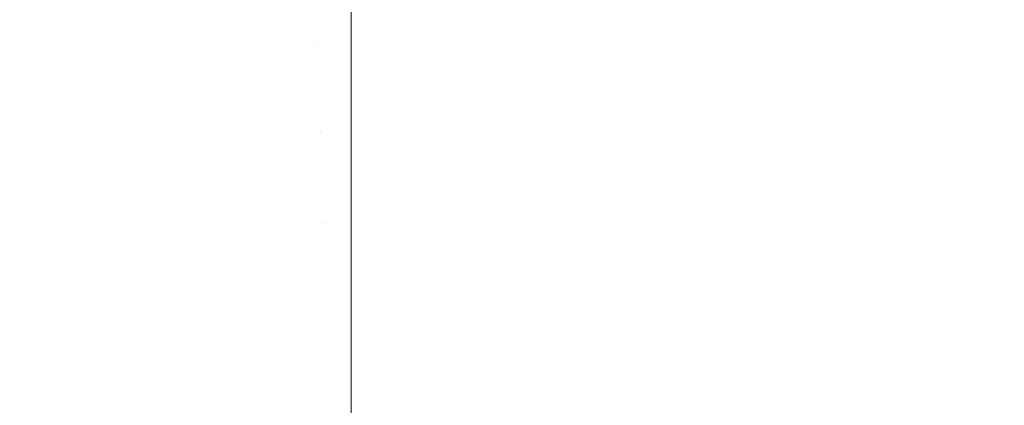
# Model space of a CAD drawing. Header units: centimetres. Extents: x -26.3 to 27.5, y 4.2 to 67.9.
# Tile 69 of 256: x -26.0005 to -25.959, y 5.9182 to 5.9345. Entities that reach past the tile are written whole.
import ezdxf

# ---------------------------------------------------------------- set-up
doc = ezdxf.new("R2010")
doc.units = ezdxf.units.CM
doc.header["$LTSCALE"] = 2.54
doc.layers.add('Lucido design-1', color=7, linetype='Continuous')

# ---------------------------------------------------------------- blocks, each defined once
blk = doc.blocks.new('Gruppo-2-1')
at = {"color": 7, "linetype": 'Continuous', "lineweight": 9}
for points, invisible_edges in [([(-25.986537, 5.934409, -1111.020209), (-25.986537, 5.937558, -1111.021399), (-25.988166, 5.937522, -1111.021399), (-25.987992, 5.93353, -1111.019889)], 14), ([(-25.986537, 5.934409, -1147.120209), (-25.986537, 5.937558, -1147.121399), (-25.988166, 5.937522, -1147.121399), (-25.987992, 5.93353, -1147.119889)], 14), ([(-25.986537, 5.937558, -1111.021399), (-25.986537, 5.934409, -1111.020209), (27.113463, 5.934409, -1111.020209), (27.113463, 5.937558, -1111.021399)], 10), ([(-25.986537, 5.937558, -1147.121399), (-25.986537, 5.934409, -1147.120209), (27.113463, 5.934409, -1147.120209), (27.113463, 5.937558, -1147.121399)], 10), ([(-25.992328, 5.933055, -1111.019889), (-25.99089, 5.933276, -1111.019889), (-25.991412, 5.937238, -1111.021399), (-25.993022, 5.93699, -1111.021399)], 15), ([(-25.992328, 5.933055, -1147.119889), (-25.99089, 5.933276, -1147.119889), (-25.991412, 5.937238, -1147.121399), (-25.993022, 5.93699, -1147.121399)], 15), ([(-25.99089, 5.933276, -1111.019889), (-25.989444, 5.933435, -1111.019889), (-25.989792, 5.937416, -1111.021399), (-25.991412, 5.937238, -1111.021399)], 15), ([(-25.99089, 5.933276, -1147.119889), (-25.989444, 5.933435, -1147.119889), (-25.989792, 5.937416, -1147.121399), (-25.991412, 5.937238, -1147.121399)], 15), ([(-25.99139, 5.937071, -1111.806997), (-25.989778, 5.937247, -1111.806997), (-25.989449, 5.933488, -1111.80842), (-25.990897, 5.933329, -1111.80842)], 15), ([(-25.99139, 5.937071, -1147.906997), (-25.989778, 5.937247, -1147.906997), (-25.989449, 5.933488, -1147.90842), (-25.990897, 5.933329, -1147.90842)], 15), ([(-25.989444, 5.933435, -1111.019889), (-25.987992, 5.93353, -1111.019889), (-25.988166, 5.937522, -1111.021399), (-25.989792, 5.937416, -1111.021399)], 15), ([(-25.989444, 5.933435, -1147.119889), (-25.987992, 5.93353, -1147.119889), (-25.988166, 5.937522, -1147.121399), (-25.989792, 5.937416, -1147.121399)], 15), ([(-25.989778, 5.937247, -1111.806997), (-25.988159, 5.937353, -1111.806997), (-25.987994, 5.933583, -1111.80842), (-25.989449, 5.933488, -1111.80842)], 15), ([(-25.989778, 5.937247, -1147.906997), (-25.988159, 5.937353, -1147.906997), (-25.987994, 5.933583, -1147.90842), (-25.989449, 5.933488, -1147.90842)], 15), ([(-25.987994, 5.933583, -1111.80842), (-25.988159, 5.937353, -1111.806997), (-25.986537, 5.937389, -1111.806997), (-25.986537, 5.934409, -1111.808121)], 11), ([(-25.987994, 5.933583, -1147.90842), (-25.988159, 5.937353, -1147.906997), (-25.986537, 5.937389, -1147.906997), (-25.986537, 5.934409, -1147.908121)], 11), ([(-8.286537, 5.937389, -1111.806997), (-8.286537, 5.934409, -1111.808121), (-25.986537, 5.934409, -1111.808121), (-25.986537, 5.937389, -1111.806997)], 10), ([(-8.286537, 5.937389, -1147.906997), (-8.286537, 5.934409, -1147.908121), (-25.986537, 5.934409, -1147.908121), (-25.986537, 5.937389, -1147.906997)], 10), ([(-25.993756, 5.932771, -1111.019889), (-25.992328, 5.933055, -1111.019889), (-25.993022, 5.93699, -1111.021399), (-25.99462, 5.936673, -1111.021399)], 15), ([(-25.993756, 5.932771, -1147.119889), (-25.992328, 5.933055, -1147.119889), (-25.993022, 5.93699, -1147.121399), (-25.99462, 5.936673, -1147.121399)], 15), ([(-25.994584, 5.936507, -1111.806997), (-25.992993, 5.936824, -1111.806997), (-25.992338, 5.933108, -1111.80842), (-25.993767, 5.932823, -1111.80842)], 15), ([(-25.994584, 5.936507, -1147.906997), (-25.992993, 5.936824, -1147.906997), (-25.992338, 5.933108, -1147.90842), (-25.993767, 5.932823, -1147.90842)], 15), ([(-25.992993, 5.936824, -1111.806997), (-25.99139, 5.937071, -1111.806997), (-25.990897, 5.933329, -1111.80842), (-25.992338, 5.933108, -1111.80842)], 15), ([(-25.992993, 5.936824, -1147.906997), (-25.99139, 5.937071, -1147.906997), (-25.990897, 5.933329, -1147.90842), (-25.992338, 5.933108, -1147.90842)], 15), ([(-25.996566, 5.932018, -1111.019889), (-25.995169, 5.932425, -1111.019889), (-25.996203, 5.936285, -1111.021399), (-25.997767, 5.935829, -1111.021399)], 15), ([(-25.996566, 5.932018, -1147.119889), (-25.995169, 5.932425, -1147.119889), (-25.996203, 5.936285, -1147.121399), (-25.997767, 5.935829, -1147.121399)], 15), ([(-25.995169, 5.932425, -1111.019889), (-25.993756, 5.932771, -1111.019889), (-25.99462, 5.936673, -1111.021399), (-25.996203, 5.936285, -1111.021399)], 15), ([(-25.995169, 5.932425, -1147.119889), (-25.993756, 5.932771, -1147.119889), (-25.99462, 5.936673, -1147.121399), (-25.996203, 5.936285, -1147.121399)], 15), ([(-25.996159, 5.936122, -1111.806997), (-25.994584, 5.936507, -1111.806997), (-25.993767, 5.932823, -1111.80842), (-25.995183, 5.932477, -1111.80842)], 15), ([(-25.996159, 5.936122, -1147.906997), (-25.994584, 5.936507, -1147.906997), (-25.993767, 5.932823, -1147.90842), (-25.995183, 5.932477, -1147.90842)], 15), ([(-25.997717, 5.935668, -1111.806997), (-25.996159, 5.936122, -1111.806997), (-25.995183, 5.932477, -1111.80842), (-25.996582, 5.932069, -1111.80842)], 15), ([(-25.997717, 5.935668, -1147.906997), (-25.996159, 5.936122, -1147.906997), (-25.995183, 5.932477, -1147.90842), (-25.996582, 5.932069, -1147.90842)], 15), ([(-25.997944, 5.93155, -1111.019889), (-25.996566, 5.932018, -1111.019889), (-25.997767, 5.935829, -1111.021399), (-25.99931, 5.935306, -1111.021399)], 15), ([(-25.997944, 5.93155, -1147.119889), (-25.996566, 5.932018, -1147.119889), (-25.997767, 5.935829, -1147.121399), (-25.99931, 5.935306, -1147.121399)], 15), ([(-25.999253, 5.935147, -1111.806997), (-25.997717, 5.935668, -1111.806997), (-25.996582, 5.932069, -1111.80842), (-25.997962, 5.931601, -1111.80842)], 15), ([(-25.999253, 5.935147, -1147.906997), (-25.997717, 5.935668, -1147.906997), (-25.996582, 5.932069, -1147.90842), (-25.997962, 5.931601, -1147.90842)], 15), ([(-25.9993, 5.931023, -1111.019889), (-25.997944, 5.93155, -1111.019889), (-25.99931, 5.935306, -1111.021399), (-26.000829, 5.934715, -1111.021399)], 15), ([(-25.9993, 5.931023, -1147.119889), (-25.997944, 5.93155, -1147.119889), (-25.99931, 5.935306, -1147.121399), (-26.000829, 5.934715, -1147.121399)], 15), ([(-26.000764, 5.934559, -1111.806997), (-25.999253, 5.935147, -1111.806997), (-25.997962, 5.931601, -1111.80842), (-25.99932, 5.931073, -1111.80842)], 15), ([(-26.000764, 5.934559, -1147.906997), (-25.999253, 5.935147, -1147.906997), (-25.997962, 5.931601, -1147.90842), (-25.99932, 5.931073, -1147.90842)], 15), ([(-26.000632, 5.930437, -1111.019889), (-25.9993, 5.931023, -1111.019889), (-26.000829, 5.934715, -1111.021399), (-26.00232, 5.934059, -1111.021399)], 15), ([(-26.000632, 5.930437, -1147.119889), (-25.9993, 5.931023, -1147.119889), (-26.000829, 5.934715, -1147.121399), (-26.00232, 5.934059, -1147.121399)], 15), ([(-26.002249, 5.933905, -1111.806997), (-26.000764, 5.934559, -1111.806997), (-25.99932, 5.931073, -1111.80842), (-26.000654, 5.930486, -1111.80842)], 15), ([(-26.002249, 5.933905, -1147.906997), (-26.000764, 5.934559, -1147.906997), (-25.99932, 5.931073, -1147.90842), (-26.000654, 5.930486, -1147.90842)], 15), ([(-25.986537, 5.934409, -1111.808121), (-25.986537, 5.933615, -1111.80842), (-25.987994, 5.933583, -1111.80842)], 10), ([(-25.986537, 5.934409, -1147.908121), (-25.986537, 5.933615, -1147.90842), (-25.987994, 5.933583, -1147.90842)], 10), ([(-25.987992, 5.93353, -1111.019889), (-25.986537, 5.933562, -1111.019889), (-25.986537, 5.934409, -1111.020209)], 9), ([(-25.987992, 5.93353, -1147.119889), (-25.986537, 5.933562, -1147.119889), (-25.986537, 5.934409, -1147.120209)], 9), ([(27.113463, 5.933562, -1111.019889), (27.113463, 5.934409, -1111.020209), (-25.986537, 5.934409, -1111.020209), (-25.986537, 5.933562, -1111.019889)], 10), ([(-25.986537, 5.933615, -1111.80842), (-25.986537, 5.934409, -1111.808121), (-8.286537, 5.934409, -1111.808121), (-8.286537, 5.933615, -1111.80842)], 10), ([(27.113463, 5.933562, -1147.119889), (27.113463, 5.934409, -1147.120209), (-25.986537, 5.934409, -1147.120209), (-25.986537, 5.933562, -1147.119889)], 10), ([(-25.986537, 5.933615, -1147.90842), (-25.986537, 5.934409, -1147.908121), (-8.286537, 5.934409, -1147.908121), (-8.286537, 5.933615, -1147.90842)], 10), ([(-25.990897, 5.933329, -1111.80842), (-25.989449, 5.933488, -1111.80842), (-25.989115, 5.929679, -1111.809689), (-25.990398, 5.929539, -1111.809689)], 15), ([(-25.990897, 5.933329, -1147.90842), (-25.989449, 5.933488, -1147.90842), (-25.989115, 5.929679, -1147.909689), (-25.990398, 5.929539, -1147.909689)], 15), ([(-25.99036, 5.929248, -1111.018549), (-25.98909, 5.929387, -1111.018549), (-25.989444, 5.933435, -1111.019889), (-25.99089, 5.933276, -1111.019889)], 15), ([(-25.99036, 5.929248, -1147.118549), (-25.98909, 5.929387, -1147.118549), (-25.989444, 5.933435, -1147.119889), (-25.99089, 5.933276, -1147.119889)], 15), ([(-25.989449, 5.933488, -1111.80842), (-25.987994, 5.933583, -1111.80842), (-25.987828, 5.929764, -1111.809689), (-25.989115, 5.929679, -1111.809689)], 15), ([(-25.989449, 5.933488, -1147.90842), (-25.987994, 5.933583, -1147.90842), (-25.987828, 5.929764, -1147.909689), (-25.989115, 5.929679, -1147.909689)], 15), ([(-25.98909, 5.929387, -1111.018549), (-25.987815, 5.929471, -1111.018549), (-25.987992, 5.93353, -1111.019889), (-25.989444, 5.933435, -1111.019889)], 15), ([(-25.98909, 5.929387, -1147.118549), (-25.987815, 5.929471, -1147.118549), (-25.987992, 5.93353, -1147.119889), (-25.989444, 5.933435, -1147.119889)], 15), ([(-25.987828, 5.929764, -1111.809689), (-25.987994, 5.933583, -1111.80842), (-25.986537, 5.933615, -1111.80842), (-25.986537, 5.93028, -1111.809527)], 11), ([(-25.987828, 5.929764, -1147.909689), (-25.987994, 5.933583, -1147.90842), (-25.986537, 5.933615, -1147.90842), (-25.986537, 5.93028, -1147.909527)], 11), ([(-25.986537, 5.930278, -1111.018806), (-25.986537, 5.933562, -1111.019889), (-25.987992, 5.93353, -1111.019889), (-25.987815, 5.929471, -1111.018549)], 14), ([(-25.986537, 5.930278, -1147.118806), (-25.986537, 5.933562, -1147.119889), (-25.987992, 5.93353, -1147.119889), (-25.987815, 5.929471, -1147.118549)], 14), ([(-8.286537, 5.933615, -1111.80842), (-8.286537, 5.93028, -1111.809527), (-25.986537, 5.93028, -1111.809527), (-25.986537, 5.933615, -1111.80842)], 10), ([(-8.286537, 5.933615, -1147.90842), (-8.286537, 5.93028, -1147.909527), (-25.986537, 5.93028, -1147.909527), (-25.986537, 5.933615, -1147.90842)], 10), ([(-25.986537, 5.933562, -1111.019889), (-25.986537, 5.930278, -1111.018806), (27.113463, 5.930278, -1111.018806), (27.113463, 5.933562, -1111.019889)], 10), ([(-25.986537, 5.933562, -1147.119889), (-25.986537, 5.930278, -1147.118806), (27.113463, 5.930278, -1147.118806), (27.113463, 5.933562, -1147.119889)], 10), ([(-25.993767, 5.932823, -1111.80842), (-25.992338, 5.933108, -1111.80842), (-25.991674, 5.929343, -1111.809689), (-25.99294, 5.929091, -1111.809689)], 15), ([(-25.993767, 5.932823, -1147.90842), (-25.992338, 5.933108, -1147.90842), (-25.991674, 5.929343, -1147.909689), (-25.99294, 5.929091, -1147.909689)], 15), ([(-25.992876, 5.928805, -1111.018549), (-25.991623, 5.929054, -1111.018549), (-25.992328, 5.933055, -1111.019889), (-25.993756, 5.932771, -1111.019889)], 15), ([(-25.992876, 5.928805, -1147.118549), (-25.991623, 5.929054, -1147.118549), (-25.992328, 5.933055, -1147.119889), (-25.993756, 5.932771, -1147.119889)], 15), ([(-25.992338, 5.933108, -1111.80842), (-25.990897, 5.933329, -1111.80842), (-25.990398, 5.929539, -1111.809689), (-25.991674, 5.929343, -1111.809689)], 15), ([(-25.992338, 5.933108, -1147.90842), (-25.990897, 5.933329, -1147.90842), (-25.990398, 5.929539, -1147.909689), (-25.991674, 5.929343, -1147.909689)], 15), ([(-25.991623, 5.929054, -1111.018549), (-25.99036, 5.929248, -1111.018549), (-25.99089, 5.933276, -1111.019889), (-25.992328, 5.933055, -1111.019889)], 15), ([(-25.991623, 5.929054, -1147.118549), (-25.99036, 5.929248, -1147.118549), (-25.99089, 5.933276, -1147.119889), (-25.992328, 5.933055, -1147.119889)], 15), ([(-25.995183, 5.932477, -1111.80842), (-25.993767, 5.932823, -1111.80842), (-25.99294, 5.929091, -1111.809689), (-25.994193, 5.928784, -1111.809689)], 15), ([(-25.995183, 5.932477, -1147.90842), (-25.993767, 5.932823, -1147.90842), (-25.99294, 5.929091, -1147.909689), (-25.994193, 5.928784, -1147.909689)], 15), ([(-25.994117, 5.928501, -1111.018549), (-25.992876, 5.928805, -1111.018549), (-25.993756, 5.932771, -1111.019889), (-25.995169, 5.932425, -1111.019889)], 15), ([(-25.994117, 5.928501, -1147.118549), (-25.992876, 5.928805, -1147.118549), (-25.993756, 5.932771, -1147.119889), (-25.995169, 5.932425, -1147.119889)], 15), ([(-25.996582, 5.932069, -1111.80842), (-25.995183, 5.932477, -1111.80842), (-25.994193, 5.928784, -1111.809689), (-25.995432, 5.928423, -1111.809689)], 15), ([(-25.996582, 5.932069, -1147.90842), (-25.995183, 5.932477, -1147.90842), (-25.994193, 5.928784, -1147.909689), (-25.995432, 5.928423, -1147.909689)], 15), ([(-25.995344, 5.928143, -1111.018549), (-25.994117, 5.928501, -1111.018549), (-25.995169, 5.932425, -1111.019889), (-25.996566, 5.932018, -1111.019889)], 15), ([(-25.995344, 5.928143, -1147.118549), (-25.994117, 5.928501, -1147.118549), (-25.995169, 5.932425, -1147.119889), (-25.996566, 5.932018, -1147.119889)], 15), ([(-25.997962, 5.931601, -1111.80842), (-25.996582, 5.932069, -1111.80842), (-25.995432, 5.928423, -1111.809689), (-25.996654, 5.928008, -1111.809689)], 15), ([(-25.997962, 5.931601, -1147.90842), (-25.996582, 5.932069, -1147.90842), (-25.995432, 5.928423, -1147.909689), (-25.996654, 5.928008, -1147.909689)], 15), ([(-25.996554, 5.927733, -1111.018549), (-25.995344, 5.928143, -1111.018549), (-25.996566, 5.932018, -1111.019889), (-25.997944, 5.93155, -1111.019889)], 15), ([(-25.996554, 5.927733, -1147.118549), (-25.995344, 5.928143, -1147.118549), (-25.996566, 5.932018, -1147.119889), (-25.997944, 5.93155, -1147.119889)], 15), ([(-25.99932, 5.931073, -1111.80842), (-25.997962, 5.931601, -1111.80842), (-25.996654, 5.928008, -1111.809689), (-25.997857, 5.92754, -1111.809689)], 15), ([(-25.99932, 5.931073, -1147.90842), (-25.997962, 5.931601, -1147.90842), (-25.996654, 5.928008, -1147.909689), (-25.997857, 5.92754, -1147.909689)], 15), ([(-25.997745, 5.92727, -1111.018549), (-25.996554, 5.927733, -1111.018549), (-25.997944, 5.93155, -1111.019889), (-25.9993, 5.931023, -1111.019889)], 15), ([(-25.997745, 5.92727, -1147.118549), (-25.996554, 5.927733, -1147.118549), (-25.997944, 5.93155, -1147.119889), (-25.9993, 5.931023, -1147.119889)], 15), ([(-26.000654, 5.930486, -1111.80842), (-25.99932, 5.931073, -1111.80842), (-25.997857, 5.92754, -1111.809689), (-25.999038, 5.927021, -1111.809689)], 15), ([(-26.000654, 5.930486, -1147.90842), (-25.99932, 5.931073, -1147.90842), (-25.997857, 5.92754, -1147.909689), (-25.999038, 5.927021, -1147.909689)], 15), ([(-25.998915, 5.926755, -1111.018549), (-25.997745, 5.92727, -1111.018549), (-25.9993, 5.931023, -1111.019889), (-26.000632, 5.930437, -1111.019889)], 15), ([(-25.998915, 5.926755, -1147.118549), (-25.997745, 5.92727, -1147.118549), (-25.9993, 5.931023, -1147.119889), (-26.000632, 5.930437, -1147.119889)], 15), ([(-26.001961, 5.929841, -1111.80842), (-26.000654, 5.930486, -1111.80842), (-25.999038, 5.927021, -1111.809689), (-26.000196, 5.92645, -1111.809689)], 15), ([(-26.001961, 5.929841, -1147.90842), (-26.000654, 5.930486, -1147.90842), (-25.999038, 5.927021, -1147.909689), (-26.000196, 5.92645, -1147.909689)], 15), ([(-26.000061, 5.92619, -1111.018549), (-25.998915, 5.926755, -1111.018549), (-26.000632, 5.930437, -1111.019889), (-26.001937, 5.929794, -1111.019889)], 15), ([(-26.000061, 5.92619, -1147.118549), (-25.998915, 5.926755, -1147.118549), (-26.000632, 5.930437, -1147.119889), (-26.001937, 5.929794, -1147.119889)], 15), ([(-25.986537, 5.93028, -1111.809527), (-25.986537, 5.929792, -1111.809689), (-25.987828, 5.929764, -1111.809689)], 10), ([(-25.986537, 5.93028, -1147.909527), (-25.986537, 5.929792, -1147.909689), (-25.987828, 5.929764, -1147.909689)], 10), ([(-25.987815, 5.929471, -1111.018549), (-25.986537, 5.929499, -1111.018549), (-25.986537, 5.930278, -1111.018806)], 9), ([(-25.987815, 5.929471, -1147.118549), (-25.986537, 5.929499, -1147.118549), (-25.986537, 5.930278, -1147.118806)], 9), ([(-25.986537, 5.929792, -1111.809689), (-25.986537, 5.93028, -1111.809527), (-8.286537, 5.93028, -1111.809527), (-8.286537, 5.929792, -1111.809689)], 10), ([(-25.986537, 5.929792, -1147.909689), (-25.986537, 5.93028, -1147.909527), (-8.286537, 5.93028, -1147.909527), (-8.286537, 5.929792, -1147.909689)], 10), ([(27.113463, 5.929499, -1111.018549), (27.113463, 5.930278, -1111.018806), (-25.986537, 5.930278, -1111.018806), (-25.986537, 5.929499, -1111.018549)], 10), ([(27.113463, 5.929499, -1147.118549), (27.113463, 5.930278, -1147.118806), (-25.986537, 5.930278, -1147.118806), (-25.986537, 5.929499, -1147.118549)], 10), ([(-26.003239, 5.92914, -1111.80842), (-26.001961, 5.929841, -1111.80842), (-26.000196, 5.92645, -1111.809689), (-26.001327, 5.925829, -1111.809689)], 15), ([(-26.003239, 5.92914, -1147.90842), (-26.001961, 5.929841, -1147.90842), (-26.000196, 5.92645, -1147.909689), (-26.001327, 5.925829, -1147.909689)], 15), ([(-26.001181, 5.925575, -1111.018549), (-26.000061, 5.92619, -1111.018549), (-26.001937, 5.929794, -1111.019889), (-26.003212, 5.929094, -1111.019889)], 15), ([(-26.001181, 5.925575, -1147.118549), (-26.000061, 5.92619, -1147.118549), (-26.001937, 5.929794, -1147.119889), (-26.003212, 5.929094, -1147.119889)], 15), ([(-25.990398, 5.929539, -1111.809689), (-25.989115, 5.929679, -1111.809689), (-25.988778, 5.925828, -1111.810802), (-25.989894, 5.925705, -1111.810802)], 15), ([(-25.990398, 5.929539, -1147.909689), (-25.989115, 5.929679, -1147.909689), (-25.988778, 5.925828, -1147.910802), (-25.989894, 5.925705, -1147.910802)], 15), ([(-25.989115, 5.929679, -1111.809689), (-25.987828, 5.929764, -1111.809689), (-25.987659, 5.925901, -1111.810802), (-25.988778, 5.925828, -1111.810802)], 15), ([(-25.989115, 5.929679, -1147.909689), (-25.987828, 5.929764, -1147.909689), (-25.987659, 5.925901, -1147.910802), (-25.988778, 5.925828, -1147.910802)], 15), ([(-25.987659, 5.925901, -1111.810802), (-25.987828, 5.929764, -1111.809689), (-25.986537, 5.929792, -1111.809689), (-25.986537, 5.926093, -1111.810753)], 11), ([(-25.987659, 5.925901, -1147.910802), (-25.987828, 5.929764, -1147.909689), (-25.986537, 5.929792, -1147.909689), (-25.986537, 5.926093, -1147.910753)], 11), ([(-8.286537, 5.929792, -1111.809689), (-8.286537, 5.926093, -1111.810753), (-25.986537, 5.926093, -1111.810753), (-25.986537, 5.929792, -1111.809689)], 10), ([(-8.286537, 5.929792, -1147.909689), (-8.286537, 5.926093, -1147.910753), (-25.986537, 5.926093, -1147.910753), (-25.986537, 5.929792, -1147.909689)], 10), ([(-25.99294, 5.929091, -1111.809689), (-25.991674, 5.929343, -1111.809689), (-25.991002, 5.925535, -1111.810802), (-25.992103, 5.925316, -1111.810802)], 15), ([(-25.99294, 5.929091, -1147.909689), (-25.991674, 5.929343, -1147.909689), (-25.991002, 5.925535, -1147.910802), (-25.992103, 5.925316, -1147.910802)], 15), ([(-25.991674, 5.929343, -1111.809689), (-25.990398, 5.929539, -1111.809689), (-25.989894, 5.925705, -1111.810802), (-25.991002, 5.925535, -1111.810802)], 15), ([(-25.991674, 5.929343, -1147.909689), (-25.990398, 5.929539, -1147.909689), (-25.989894, 5.925705, -1147.910802), (-25.991002, 5.925535, -1147.910802)], 15), ([(-25.990907, 5.924994, -1111.017382), (-25.989822, 5.925161, -1111.017382), (-25.99036, 5.929248, -1111.018549), (-25.991623, 5.929054, -1111.018549)], 15), ([(-25.990907, 5.924994, -1147.117382), (-25.989822, 5.925161, -1147.117382), (-25.99036, 5.929248, -1147.118549), (-25.991623, 5.929054, -1147.118549)], 15), ([(-25.989822, 5.925161, -1111.017382), (-25.988731, 5.92528, -1111.017382), (-25.98909, 5.929387, -1111.018549), (-25.99036, 5.929248, -1111.018549)], 15), ([(-25.989822, 5.925161, -1147.117382), (-25.988731, 5.92528, -1147.117382), (-25.98909, 5.929387, -1147.118549), (-25.99036, 5.929248, -1147.118549)], 15), ([(-25.988731, 5.92528, -1111.017382), (-25.987635, 5.925352, -1111.017382), (-25.987815, 5.929471, -1111.018549), (-25.98909, 5.929387, -1111.018549)], 15), ([(-25.988731, 5.92528, -1147.117382), (-25.987635, 5.925352, -1147.117382), (-25.987815, 5.929471, -1147.118549), (-25.98909, 5.929387, -1147.118549)], 15), ([(-25.986537, 5.92609, -1111.017584), (-25.986537, 5.929499, -1111.018549), (-25.987815, 5.929471, -1111.018549), (-25.987635, 5.925352, -1111.017382)], 14), ([(-25.986537, 5.92609, -1147.117584), (-25.986537, 5.929499, -1147.118549), (-25.987815, 5.929471, -1147.118549), (-25.987635, 5.925352, -1147.117382)], 14), ([(-25.986537, 5.929499, -1111.018549), (-25.986537, 5.92609, -1111.017584), (27.113463, 5.92609, -1111.017584), (27.113463, 5.929499, -1111.018549)], 10), ([(-25.986537, 5.929499, -1147.118549), (-25.986537, 5.92609, -1147.117584), (27.113463, 5.92609, -1147.117584), (27.113463, 5.929499, -1147.118549)], 10), ([(-25.994193, 5.928784, -1111.809689), (-25.99294, 5.929091, -1111.809689), (-25.992103, 5.925316, -1111.810802), (-25.993193, 5.925049, -1111.810802)], 15), ([(-25.994193, 5.928784, -1147.909689), (-25.99294, 5.929091, -1147.909689), (-25.992103, 5.925316, -1147.910802), (-25.993193, 5.925049, -1147.910802)], 15), ([(-25.991984, 5.92478, -1111.017382), (-25.990907, 5.924994, -1111.017382), (-25.991623, 5.929054, -1111.018549), (-25.992876, 5.928805, -1111.018549)], 15), ([(-25.991984, 5.92478, -1147.117382), (-25.990907, 5.924994, -1147.117382), (-25.991623, 5.929054, -1147.118549), (-25.992876, 5.928805, -1147.118549)], 15), ([(-25.996654, 5.928008, -1111.809689), (-25.995432, 5.928423, -1111.809689), (-25.99427, 5.924735, -1111.810802), (-25.995332, 5.924375, -1111.810802)], 15), ([(-25.996654, 5.928008, -1147.909689), (-25.995432, 5.928423, -1147.909689), (-25.99427, 5.924735, -1147.910802), (-25.995332, 5.924375, -1147.910802)], 15), ([(-25.995432, 5.928423, -1111.809689), (-25.994193, 5.928784, -1111.809689), (-25.993193, 5.925049, -1111.810802), (-25.99427, 5.924735, -1111.810802)], 15), ([(-25.995432, 5.928423, -1147.909689), (-25.994193, 5.928784, -1147.909689), (-25.993193, 5.925049, -1147.910802), (-25.99427, 5.924735, -1147.910802)], 15), ([(-25.994104, 5.924212, -1111.017382), (-25.99305, 5.924519, -1111.017382), (-25.994117, 5.928501, -1111.018549), (-25.995344, 5.928143, -1111.018549)], 15), ([(-25.994104, 5.924212, -1147.117382), (-25.99305, 5.924519, -1147.117382), (-25.994117, 5.928501, -1147.118549), (-25.995344, 5.928143, -1147.118549)], 15), ([(-25.99305, 5.924519, -1111.017382), (-25.991984, 5.92478, -1111.017382), (-25.992876, 5.928805, -1111.018549), (-25.994117, 5.928501, -1111.018549)], 15), ([(-25.99305, 5.924519, -1147.117382), (-25.991984, 5.92478, -1147.117382), (-25.992876, 5.928805, -1147.118549), (-25.994117, 5.928501, -1147.118549)], 15), ([(-25.997857, 5.92754, -1111.809689), (-25.996654, 5.928008, -1111.809689), (-25.995332, 5.924375, -1111.810802), (-25.996377, 5.923968, -1111.810802)], 15), ([(-25.997857, 5.92754, -1147.909689), (-25.996654, 5.928008, -1147.909689), (-25.995332, 5.924375, -1147.910802), (-25.996377, 5.923968, -1147.910802)], 15), ([(-25.995144, 5.923859, -1111.017382), (-25.994104, 5.924212, -1111.017382), (-25.995344, 5.928143, -1111.018549), (-25.996554, 5.927733, -1111.018549)], 15), ([(-25.995144, 5.923859, -1147.117382), (-25.994104, 5.924212, -1147.117382), (-25.995344, 5.928143, -1147.118549), (-25.996554, 5.927733, -1147.118549)], 15), ([(-25.996167, 5.923461, -1111.017382), (-25.995144, 5.923859, -1111.017382), (-25.996554, 5.927733, -1111.018549), (-25.997745, 5.92727, -1111.018549)], 15), ([(-25.996167, 5.923461, -1147.117382), (-25.995144, 5.923859, -1147.117382), (-25.996554, 5.927733, -1147.118549), (-25.997745, 5.92727, -1147.118549)], 15), ([(-25.999038, 5.927021, -1111.809689), (-25.997857, 5.92754, -1111.809689), (-25.996377, 5.923968, -1111.810802), (-25.997404, 5.923516, -1111.810802)], 15), ([(-25.999038, 5.927021, -1147.909689), (-25.997857, 5.92754, -1147.909689), (-25.996377, 5.923968, -1147.910802), (-25.997404, 5.923516, -1147.910802)], 15), ([(-25.997172, 5.923018, -1111.017382), (-25.996167, 5.923461, -1111.017382), (-25.997745, 5.92727, -1111.018549), (-25.998915, 5.926755, -1111.018549)], 15), ([(-25.997172, 5.923018, -1147.117382), (-25.996167, 5.923461, -1147.117382), (-25.997745, 5.92727, -1147.118549), (-25.998915, 5.926755, -1147.118549)], 15), ([(-26.000196, 5.92645, -1111.809689), (-25.999038, 5.927021, -1111.809689), (-25.997404, 5.923516, -1111.810802), (-25.998411, 5.92302, -1111.810802)], 15), ([(-26.000196, 5.92645, -1147.909689), (-25.999038, 5.927021, -1147.909689), (-25.997404, 5.923516, -1147.910802), (-25.998411, 5.92302, -1147.910802)], 15), ([(-25.998157, 5.922533, -1111.017382), (-25.997172, 5.923018, -1111.017382), (-25.998915, 5.926755, -1111.018549), (-26.000061, 5.92619, -1111.018549)], 15), ([(-25.998157, 5.922533, -1147.117382), (-25.997172, 5.923018, -1147.117382), (-25.998915, 5.926755, -1147.118549), (-26.000061, 5.92619, -1147.118549)], 15), ([(-26.001327, 5.925829, -1111.809689), (-26.000196, 5.92645, -1111.809689), (-25.998411, 5.92302, -1111.810802), (-25.999394, 5.92248, -1111.810802)], 15), ([(-26.001327, 5.925829, -1147.909689), (-26.000196, 5.92645, -1147.909689), (-25.998411, 5.92302, -1147.910802), (-25.999394, 5.92248, -1147.910802)], 15), ([(-25.999119, 5.922005, -1111.017382), (-25.998157, 5.922533, -1111.017382), (-26.000061, 5.92619, -1111.018549), (-26.001181, 5.925575, -1111.018549)], 15), ([(-25.999119, 5.922005, -1147.117382), (-25.998157, 5.922533, -1147.117382), (-26.000061, 5.92619, -1147.118549), (-26.001181, 5.925575, -1147.118549)], 15), ([(-25.986537, 5.926093, -1111.810753), (-25.986537, 5.925925, -1111.810802), (-25.987659, 5.925901, -1111.810802)], 10), ([(-25.986537, 5.926093, -1147.910753), (-25.986537, 5.925925, -1147.910802), (-25.987659, 5.925901, -1147.910802)], 10), ([(-25.987659, 5.925901, -1111.810802), (-25.986537, 5.925925, -1111.810802), (-25.986537, 5.922022, -1111.811757), (-25.987489, 5.922001, -1111.811757)], 13), ([(-25.987659, 5.925901, -1147.910802), (-25.986537, 5.925925, -1147.910802), (-25.986537, 5.922022, -1147.911757), (-25.987489, 5.922001, -1147.911757)], 13), ([(-25.987635, 5.925352, -1111.017382), (-25.986537, 5.925376, -1111.017382), (-25.986537, 5.92609, -1111.017584)], 9), ([(-25.987635, 5.925352, -1147.117382), (-25.986537, 5.925376, -1147.117382), (-25.986537, 5.92609, -1147.117584)], 9), ([(-25.986537, 5.925925, -1111.810802), (-25.986537, 5.926093, -1111.810753), (-8.286537, 5.926093, -1111.810753), (-8.286537, 5.925925, -1111.810802)], 10), ([(-25.986537, 5.925925, -1147.910802), (-25.986537, 5.926093, -1147.910753), (-8.286537, 5.926093, -1147.910753), (-8.286537, 5.925925, -1147.910802)], 10), ([(27.113463, 5.925376, -1111.017382), (27.113463, 5.92609, -1111.017584), (-25.986537, 5.92609, -1111.017584), (-25.986537, 5.925376, -1111.017382)], 10), ([(27.113463, 5.925376, -1147.117382), (27.113463, 5.92609, -1147.117584), (-25.986537, 5.92609, -1147.117584), (-25.986537, 5.925376, -1147.117382)], 10), ([(-25.986537, 5.922022, -1111.811757), (-25.986537, 5.925925, -1111.810802), (-8.286537, 5.925925, -1111.810802), (-8.286537, 5.922022, -1111.811757)], 10), ([(-25.986537, 5.922022, -1147.911757), (-25.986537, 5.925925, -1147.910802), (-8.286537, 5.925925, -1147.910802), (-8.286537, 5.922022, -1147.911757)], 10), ([(-26.002431, 5.92516, -1111.809689), (-26.001327, 5.925829, -1111.809689), (-25.999394, 5.92248, -1111.810802), (-26.000353, 5.921898, -1111.810802)], 15), ([(-26.002431, 5.92516, -1147.909689), (-26.001327, 5.925829, -1147.909689), (-25.999394, 5.92248, -1147.910802), (-26.000353, 5.921898, -1147.910802)], 15), ([(-26.000058, 5.921435, -1111.017382), (-25.999119, 5.922005, -1111.017382), (-26.001181, 5.925575, -1111.018549), (-26.002273, 5.924912, -1111.018549)], 15), ([(-26.000058, 5.921435, -1147.117382), (-25.999119, 5.922005, -1147.117382), (-26.001181, 5.925575, -1147.118549), (-26.002273, 5.924912, -1147.118549)], 15), ([(-25.992103, 5.925316, -1111.810802), (-25.991002, 5.925535, -1111.810802), (-25.990325, 5.921691, -1111.811757), (-25.991258, 5.921505, -1111.811757)], 15), ([(-25.992103, 5.925316, -1147.910802), (-25.991002, 5.925535, -1147.910802), (-25.990325, 5.921691, -1147.911757), (-25.991258, 5.921505, -1147.911757)], 15), ([(-25.991002, 5.925535, -1111.810802), (-25.989894, 5.925705, -1111.810802), (-25.989384, 5.921835, -1111.811757), (-25.990325, 5.921691, -1111.811757)], 15), ([(-25.991002, 5.925535, -1147.910802), (-25.989894, 5.925705, -1147.910802), (-25.989384, 5.921835, -1147.911757), (-25.990325, 5.921691, -1147.911757)], 15), ([(-25.989894, 5.925705, -1111.810802), (-25.988778, 5.925828, -1111.810802), (-25.988438, 5.921939, -1111.811757), (-25.989384, 5.921835, -1111.811757)], 15), ([(-25.989894, 5.925705, -1147.910802), (-25.988778, 5.925828, -1147.910802), (-25.988438, 5.921939, -1147.911757), (-25.989384, 5.921835, -1147.911757)], 15), ([(-25.988778, 5.925828, -1111.810802), (-25.987659, 5.925901, -1111.810802), (-25.987489, 5.922001, -1111.811757), (-25.988438, 5.921939, -1111.811757)], 15), ([(-25.988778, 5.925828, -1147.910802), (-25.987659, 5.925901, -1147.910802), (-25.987489, 5.922001, -1147.911757), (-25.988438, 5.921939, -1147.911757)], 15), ([(-26.003504, 5.924443, -1111.809689), (-26.002431, 5.92516, -1111.809689), (-26.000353, 5.921898, -1111.810802), (-26.001286, 5.921275, -1111.810802)], 15), ([(-26.003504, 5.924443, -1147.909689), (-26.002431, 5.92516, -1147.909689), (-26.000353, 5.921898, -1147.910802), (-26.001286, 5.921275, -1147.910802)], 15), ([(-25.993193, 5.925049, -1111.810802), (-25.992103, 5.925316, -1111.810802), (-25.991258, 5.921505, -1111.811757), (-25.992182, 5.921279, -1111.811757)], 15), ([(-25.993193, 5.925049, -1147.910802), (-25.992103, 5.925316, -1147.910802), (-25.991258, 5.921505, -1147.911757), (-25.992182, 5.921279, -1147.911757)], 15), ([(-25.990182, 5.920882, -1111.016391), (-25.989277, 5.921021, -1111.016391), (-25.989822, 5.925161, -1111.017382), (-25.990907, 5.924994, -1111.017382)], 15), ([(-25.990182, 5.920882, -1147.116391), (-25.989277, 5.921021, -1147.116391), (-25.989822, 5.925161, -1147.117382), (-25.990907, 5.924994, -1147.117382)], 15), ([(-25.989277, 5.921021, -1111.016391), (-25.988367, 5.921121, -1111.016391), (-25.988731, 5.92528, -1111.017382), (-25.989822, 5.925161, -1111.017382)], 15), ([(-25.989277, 5.921021, -1147.116391), (-25.988367, 5.921121, -1147.116391), (-25.988731, 5.92528, -1147.117382), (-25.989822, 5.925161, -1147.117382)], 15), ([(-25.988367, 5.921121, -1111.016391), (-25.987453, 5.921181, -1111.016391), (-25.987635, 5.925352, -1111.017382), (-25.988731, 5.92528, -1111.017382)], 15), ([(-25.988367, 5.921121, -1147.116391), (-25.987453, 5.921181, -1147.116391), (-25.987635, 5.925352, -1147.117382), (-25.988731, 5.92528, -1147.117382)], 15), ([(-25.986537, 5.921853, -1111.016546), (-25.986537, 5.925376, -1111.017382), (-25.987635, 5.925352, -1111.017382), (-25.987453, 5.921181, -1111.016391)], 14), ([(-25.986537, 5.921853, -1147.116546), (-25.986537, 5.925376, -1147.117382), (-25.987635, 5.925352, -1147.117382), (-25.987453, 5.921181, -1147.116391)], 14), ([(-25.986537, 5.925376, -1111.017382), (-25.986537, 5.921853, -1111.016546), (27.113463, 5.921853, -1111.016546), (27.113463, 5.925376, -1111.017382)], 10), ([(-25.986537, 5.925376, -1147.117382), (-25.986537, 5.921853, -1147.116546), (27.113463, 5.921853, -1147.116546), (27.113463, 5.925376, -1147.117382)], 10), ([(-26.000971, 5.920825, -1111.017382), (-26.000058, 5.921435, -1111.017382), (-26.002273, 5.924912, -1111.018549), (-26.003336, 5.924202, -1111.018549)], 15), ([(-26.000971, 5.920825, -1147.117382), (-26.000058, 5.921435, -1147.117382), (-26.002273, 5.924912, -1147.118549), (-26.003336, 5.924202, -1147.118549)], 15), ([(-25.995332, 5.924375, -1111.810802), (-25.99427, 5.924735, -1111.810802), (-25.993096, 5.921013, -1111.811757), (-25.993997, 5.920707, -1111.811757)], 15), ([(-25.995332, 5.924375, -1147.910802), (-25.99427, 5.924735, -1147.910802), (-25.993096, 5.921013, -1147.911757), (-25.993997, 5.920707, -1147.911757)], 15), ([(-25.99427, 5.924735, -1111.810802), (-25.993193, 5.925049, -1111.810802), (-25.992182, 5.921279, -1111.811757), (-25.993096, 5.921013, -1111.811757)], 15), ([(-25.99427, 5.924735, -1147.910802), (-25.993193, 5.925049, -1147.910802), (-25.992182, 5.921279, -1147.911757), (-25.993096, 5.921013, -1147.911757)], 15), ([(-25.99197, 5.920486, -1111.016391), (-25.99108, 5.920703, -1111.016391), (-25.991984, 5.92478, -1111.017382), (-25.99305, 5.924519, -1111.017382)], 15), ([(-25.99197, 5.920486, -1147.116391), (-25.99108, 5.920703, -1147.116391), (-25.991984, 5.92478, -1147.117382), (-25.99305, 5.924519, -1147.117382)], 15), ([(-25.99108, 5.920703, -1111.016391), (-25.990182, 5.920882, -1111.016391), (-25.990907, 5.924994, -1111.017382), (-25.991984, 5.92478, -1111.017382)], 15), ([(-25.99108, 5.920703, -1147.116391), (-25.990182, 5.920882, -1147.116391), (-25.990907, 5.924994, -1147.117382), (-25.991984, 5.92478, -1147.117382)], 15), ([(-25.996377, 5.923968, -1111.810802), (-25.995332, 5.924375, -1111.810802), (-25.993997, 5.920707, -1111.811757), (-25.994884, 5.920362, -1111.811757)], 15), ([(-25.996377, 5.923968, -1147.910802), (-25.995332, 5.924375, -1147.910802), (-25.993997, 5.920707, -1147.911757), (-25.994884, 5.920362, -1147.911757)], 15), ([(-25.992849, 5.920229, -1111.016391), (-25.99197, 5.920486, -1111.016391), (-25.99305, 5.924519, -1111.017382), (-25.994104, 5.924212, -1111.017382)], 15), ([(-25.992849, 5.920229, -1147.116391), (-25.99197, 5.920486, -1147.116391), (-25.99305, 5.924519, -1147.117382), (-25.994104, 5.924212, -1147.117382)], 15), ([(-25.997404, 5.923516, -1111.810802), (-25.996377, 5.923968, -1111.810802), (-25.994884, 5.920362, -1111.811757), (-25.995755, 5.919979, -1111.811757)], 15), ([(-25.997404, 5.923516, -1147.910802), (-25.996377, 5.923968, -1147.910802), (-25.994884, 5.920362, -1147.911757), (-25.995755, 5.919979, -1147.911757)], 15), ([(-25.994569, 5.919603, -1111.016391), (-25.993716, 5.919935, -1111.016391), (-25.995144, 5.923859, -1111.017382), (-25.996167, 5.923461, -1111.017382)], 15), ([(-25.994569, 5.919603, -1147.116391), (-25.993716, 5.919935, -1147.116391), (-25.995144, 5.923859, -1147.117382), (-25.996167, 5.923461, -1147.117382)], 15), ([(-25.993716, 5.919935, -1111.016391), (-25.992849, 5.920229, -1111.016391), (-25.994104, 5.924212, -1111.017382), (-25.995144, 5.923859, -1111.017382)], 15), ([(-25.993716, 5.919935, -1147.116391), (-25.992849, 5.920229, -1147.116391), (-25.994104, 5.924212, -1147.117382), (-25.995144, 5.923859, -1147.117382)], 15), ([(-25.998411, 5.92302, -1111.810802), (-25.997404, 5.923516, -1111.810802), (-25.995755, 5.919979, -1111.811757), (-25.996608, 5.919558, -1111.811757)], 15), ([(-25.998411, 5.92302, -1147.910802), (-25.997404, 5.923516, -1147.910802), (-25.995755, 5.919979, -1147.911757), (-25.996608, 5.919558, -1147.911757)], 15), ([(-25.995408, 5.919234, -1111.016391), (-25.994569, 5.919603, -1111.016391), (-25.996167, 5.923461, -1111.017382), (-25.997172, 5.923018, -1111.017382)], 15), ([(-25.995408, 5.919234, -1147.116391), (-25.994569, 5.919603, -1147.116391), (-25.996167, 5.923461, -1147.117382), (-25.997172, 5.923018, -1147.117382)], 15), ([(-25.999394, 5.92248, -1111.810802), (-25.998411, 5.92302, -1111.810802), (-25.996608, 5.919558, -1111.811757), (-25.997442, 5.9191, -1111.811757)], 15), ([(-25.999394, 5.92248, -1147.910802), (-25.998411, 5.92302, -1147.910802), (-25.996608, 5.919558, -1147.911757), (-25.997442, 5.9191, -1147.911757)], 15), ([(-25.996229, 5.918829, -1111.016391), (-25.995408, 5.919234, -1111.016391), (-25.997172, 5.923018, -1111.017382), (-25.998157, 5.922533, -1111.017382)], 15), ([(-25.996229, 5.918829, -1147.116391), (-25.995408, 5.919234, -1147.116391), (-25.997172, 5.923018, -1147.117382), (-25.998157, 5.922533, -1147.117382)], 15), ([(-26.000353, 5.921898, -1111.810802), (-25.999394, 5.92248, -1111.810802), (-25.997442, 5.9191, -1111.811757), (-25.998256, 5.918606, -1111.811757)], 15), ([(-26.000353, 5.921898, -1147.910802), (-25.999394, 5.92248, -1147.910802), (-25.997442, 5.9191, -1147.911757), (-25.998256, 5.918606, -1147.911757)], 15), ([(-25.997032, 5.918389, -1111.016391), (-25.996229, 5.918829, -1111.016391), (-25.998157, 5.922533, -1111.017382), (-25.999119, 5.922005, -1111.017382)], 15), ([(-25.997032, 5.918389, -1147.116391), (-25.996229, 5.918829, -1147.116391), (-25.998157, 5.922533, -1147.117382), (-25.999119, 5.922005, -1147.117382)], 15), ([(-26.001286, 5.921275, -1111.810802), (-26.000353, 5.921898, -1111.810802), (-25.998256, 5.918606, -1111.811757), (-25.999047, 5.918078, -1111.811757)], 15), ([(-26.001286, 5.921275, -1147.910802), (-26.000353, 5.921898, -1147.910802), (-25.998256, 5.918606, -1147.911757), (-25.999047, 5.918078, -1147.911757)], 15), ([(-25.997815, 5.917914, -1111.016391), (-25.997032, 5.918389, -1111.016391), (-25.999119, 5.922005, -1111.017382), (-26.000058, 5.921435, -1111.017382)], 15), ([(-25.997815, 5.917914, -1147.116391), (-25.997032, 5.918389, -1147.116391), (-25.999119, 5.922005, -1147.117382), (-26.000058, 5.921435, -1147.117382)], 15), ([(-25.990325, 5.921691, -1111.811757), (-25.989384, 5.921835, -1111.811757), (-25.988871, 5.917936, -1111.812553), (-25.989642, 5.917817, -1111.812553)], 15), ([(-25.990325, 5.921691, -1147.911757), (-25.989384, 5.921835, -1147.911757), (-25.988871, 5.917936, -1147.912553), (-25.989642, 5.917817, -1147.912553)], 15), ([(-25.989384, 5.921835, -1111.811757), (-25.988438, 5.921939, -1111.811757), (-25.988095, 5.91802, -1111.812553), (-25.988871, 5.917936, -1111.812553)], 15), ([(-25.989384, 5.921835, -1147.911757), (-25.988438, 5.921939, -1147.911757), (-25.988095, 5.91802, -1147.912553), (-25.988871, 5.917936, -1147.912553)], 15), ([(-25.988438, 5.921939, -1111.811757), (-25.987489, 5.922001, -1111.811757), (-25.987317, 5.918071, -1111.812553), (-25.988095, 5.91802, -1111.812553)], 15), ([(-25.988438, 5.921939, -1147.911757), (-25.987489, 5.922001, -1147.911757), (-25.987317, 5.918071, -1147.912553), (-25.988095, 5.91802, -1147.912553)], 15), ([(-25.987489, 5.922001, -1111.811757), (-25.986537, 5.922022, -1111.811757), (-25.986537, 5.921855, -1111.81179)], 9), ([(-25.987489, 5.922001, -1147.911757), (-25.986537, 5.922022, -1147.911757), (-25.986537, 5.921855, -1147.91179)], 9), ([(-25.986537, 5.921855, -1111.81179), (-25.986537, 5.918089, -1111.812553), (-25.987317, 5.918071, -1111.812553), (-25.987489, 5.922001, -1111.811757)], 14), ([(-25.986537, 5.921855, -1147.91179), (-25.986537, 5.918089, -1147.912553), (-25.987317, 5.918071, -1147.912553), (-25.987489, 5.922001, -1147.911757)], 14), ([(-25.987453, 5.921181, -1111.016391), (-25.986537, 5.921201, -1111.016391), (-25.986537, 5.921853, -1111.016546)], 9), ([(-25.987453, 5.921181, -1147.116391), (-25.986537, 5.921201, -1147.116391), (-25.986537, 5.921853, -1147.116546)], 9), ([(-8.286537, 5.922022, -1111.811757), (-8.286537, 5.921855, -1111.81179), (-25.986537, 5.921855, -1111.81179), (-25.986537, 5.922022, -1111.811757)], 10), ([(-8.286537, 5.922022, -1147.911757), (-8.286537, 5.921855, -1147.91179), (-25.986537, 5.921855, -1147.91179), (-25.986537, 5.922022, -1147.911757)], 10), ([(-25.986537, 5.918089, -1111.812553), (-25.986537, 5.921855, -1111.81179), (-8.286537, 5.921855, -1111.81179), (-8.286537, 5.918089, -1111.812553)], 10), ([(-25.986537, 5.918089, -1147.912553), (-25.986537, 5.921855, -1147.91179), (-8.286537, 5.921855, -1147.91179), (-8.286537, 5.918089, -1147.912553)], 10), ([(27.113463, 5.921201, -1111.016391), (27.113463, 5.921853, -1111.016546), (-25.986537, 5.921853, -1111.016546), (-25.986537, 5.921201, -1111.016391)], 10), ([(27.113463, 5.921201, -1147.116391), (27.113463, 5.921853, -1147.116546), (-25.986537, 5.921853, -1147.116546), (-25.986537, 5.921201, -1147.116391)], 10), ([(-25.998576, 5.917405, -1111.016391), (-25.997815, 5.917914, -1111.016391), (-26.000058, 5.921435, -1111.017382), (-26.000971, 5.920825, -1111.017382)], 15), ([(-25.998576, 5.917405, -1147.116391), (-25.997815, 5.917914, -1147.116391), (-26.000058, 5.921435, -1147.117382), (-26.000971, 5.920825, -1147.117382)], 15), ([(-25.992182, 5.921279, -1111.811757), (-25.991258, 5.921505, -1111.811757), (-25.990407, 5.917665, -1111.812553), (-25.991164, 5.917479, -1111.812553)], 15), ([(-25.992182, 5.921279, -1147.911757), (-25.991258, 5.921505, -1147.911757), (-25.990407, 5.917665, -1147.912553), (-25.991164, 5.917479, -1147.912553)], 15), ([(-25.991258, 5.921505, -1111.811757), (-25.990325, 5.921691, -1111.811757), (-25.989642, 5.917817, -1111.812553), (-25.990407, 5.917665, -1111.812553)], 15), ([(-25.991258, 5.921505, -1147.911757), (-25.990325, 5.921691, -1147.911757), (-25.989642, 5.917817, -1147.912553), (-25.990407, 5.917665, -1147.912553)], 15), ([(-26.002191, 5.920612, -1111.810802), (-26.001286, 5.921275, -1111.810802), (-25.999047, 5.918078, -1111.811757), (-25.999815, 5.917515, -1111.811757)], 15), ([(-26.002191, 5.920612, -1147.910802), (-26.001286, 5.921275, -1147.910802), (-25.999047, 5.918078, -1147.911757), (-25.999815, 5.917515, -1147.911757)], 15), ([(-25.993997, 5.920707, -1111.811757), (-25.993096, 5.921013, -1111.811757), (-25.991913, 5.917261, -1111.812553), (-25.992652, 5.91701, -1111.812553)], 15), ([(-25.993997, 5.920707, -1147.911757), (-25.993096, 5.921013, -1147.911757), (-25.991913, 5.917261, -1147.912553), (-25.992652, 5.91701, -1147.912553)], 15), ([(-25.993096, 5.921013, -1111.811757), (-25.992182, 5.921279, -1111.811757), (-25.991164, 5.917479, -1111.812553), (-25.991913, 5.917261, -1111.812553)], 15), ([(-25.993096, 5.921013, -1147.911757), (-25.992182, 5.921279, -1147.911757), (-25.991164, 5.917479, -1147.912553), (-25.991913, 5.917261, -1147.912553)], 15), ([(-25.989449, 5.916725, -1111.01558), (-25.988726, 5.916837, -1111.01558), (-25.989277, 5.921021, -1111.016391), (-25.990182, 5.920882, -1111.016391)], 15), ([(-25.989449, 5.916725, -1147.11558), (-25.988726, 5.916837, -1147.11558), (-25.989277, 5.921021, -1147.116391), (-25.990182, 5.920882, -1147.116391)], 15), ([(-25.988726, 5.916837, -1111.01558), (-25.987999, 5.916916, -1111.01558), (-25.988367, 5.921121, -1111.016391), (-25.989277, 5.921021, -1111.016391)], 15), ([(-25.988726, 5.916837, -1147.11558), (-25.987999, 5.916916, -1147.11558), (-25.988367, 5.921121, -1147.116391), (-25.989277, 5.921021, -1147.116391)], 15), ([(-25.987999, 5.916916, -1111.01558), (-25.987269, 5.916964, -1111.01558), (-25.987453, 5.921181, -1111.016391), (-25.988367, 5.921121, -1111.016391)], 15), ([(-25.987999, 5.916916, -1147.11558), (-25.987269, 5.916964, -1147.11558), (-25.987453, 5.921181, -1147.116391), (-25.988367, 5.921121, -1147.116391)], 15), ([(-25.986537, 5.917575, -1111.015694), (-25.986537, 5.921201, -1111.016391), (-25.987453, 5.921181, -1111.016391), (-25.987269, 5.916964, -1111.01558)], 14), ([(-25.986537, 5.917575, -1147.115694), (-25.986537, 5.921201, -1147.116391), (-25.987453, 5.921181, -1147.116391), (-25.987269, 5.916964, -1147.11558)], 14), ([(-25.986537, 5.921201, -1111.016391), (-25.986537, 5.917575, -1111.015694), (27.113463, 5.917575, -1111.015694), (27.113463, 5.921201, -1111.016391)], 10), ([(-25.986537, 5.921201, -1147.116391), (-25.986537, 5.917575, -1147.115694), (27.113463, 5.917575, -1147.115694), (27.113463, 5.921201, -1147.116391)], 10), ([(-26.003066, 5.91991, -1111.810802), (-26.002191, 5.920612, -1111.810802), (-25.999815, 5.917515, -1111.811757), (-26.000557, 5.916919, -1111.811757)], 15), ([(-26.003066, 5.91991, -1147.910802), (-26.002191, 5.920612, -1147.910802), (-25.999815, 5.917515, -1147.911757), (-26.000557, 5.916919, -1147.911757)], 15), ([(-25.999315, 5.916864, -1111.016391), (-25.998576, 5.917405, -1111.016391), (-26.000971, 5.920825, -1111.017382), (-26.001856, 5.920176, -1111.017382)], 15), ([(-25.999315, 5.916864, -1147.116391), (-25.998576, 5.917405, -1147.116391), (-26.000971, 5.920825, -1147.117382), (-26.001856, 5.920176, -1147.117382)], 15), ([(-25.994884, 5.920362, -1111.811757), (-25.993997, 5.920707, -1111.811757), (-25.992652, 5.91701, -1111.812553), (-25.993378, 5.916728, -1111.812553)], 15), ([(-25.994884, 5.920362, -1147.911757), (-25.993997, 5.920707, -1147.911757), (-25.992652, 5.91701, -1147.912553), (-25.993378, 5.916728, -1147.912553)], 15), ([(-25.990877, 5.916409, -1111.01558), (-25.990167, 5.916583, -1111.01558), (-25.99108, 5.920703, -1111.016391), (-25.99197, 5.920486, -1111.016391)], 15), ([(-25.990877, 5.916409, -1147.11558), (-25.990167, 5.916583, -1147.11558), (-25.99108, 5.920703, -1147.116391), (-25.99197, 5.920486, -1147.116391)], 15), ([(-25.990167, 5.916583, -1111.01558), (-25.989449, 5.916725, -1111.01558), (-25.990182, 5.920882, -1111.016391), (-25.99108, 5.920703, -1111.016391)], 15), ([(-25.990167, 5.916583, -1147.11558), (-25.989449, 5.916725, -1147.11558), (-25.990182, 5.920882, -1147.116391), (-25.99108, 5.920703, -1147.116391)], 15), ([(-26.000029, 5.91629, -1111.016391), (-25.999315, 5.916864, -1111.016391), (-26.001856, 5.920176, -1111.017382), (-26.002713, 5.919489, -1111.017382)], 15), ([(-26.000029, 5.91629, -1147.116391), (-25.999315, 5.916864, -1147.116391), (-26.001856, 5.920176, -1147.117382), (-26.002713, 5.919489, -1147.117382)], 15), ([(-25.995755, 5.919979, -1111.811757), (-25.994884, 5.920362, -1111.811757), (-25.993378, 5.916728, -1111.812553), (-25.994092, 5.916414, -1111.812553)], 15), ([(-25.995755, 5.919979, -1147.911757), (-25.994884, 5.920362, -1147.911757), (-25.993378, 5.916728, -1147.912553), (-25.994092, 5.916414, -1147.912553)], 15), ([(-25.992272, 5.915969, -1111.01558), (-25.99158, 5.916204, -1111.01558), (-25.992849, 5.920229, -1111.016391), (-25.993716, 5.919935, -1111.016391)], 15), ([(-25.992272, 5.915969, -1147.11558), (-25.99158, 5.916204, -1147.11558), (-25.992849, 5.920229, -1147.116391), (-25.993716, 5.919935, -1147.116391)], 15), ([(-25.99158, 5.916204, -1111.01558), (-25.990877, 5.916409, -1111.01558), (-25.99197, 5.920486, -1111.016391), (-25.992849, 5.920229, -1111.016391)], 15), ([(-25.99158, 5.916204, -1147.11558), (-25.990877, 5.916409, -1147.11558), (-25.99197, 5.920486, -1147.116391), (-25.992849, 5.920229, -1147.116391)], 15), ([(-25.996608, 5.919558, -1111.811757), (-25.995755, 5.919979, -1111.811757), (-25.994092, 5.916414, -1111.812553), (-25.994792, 5.916069, -1111.812553)], 15), ([(-25.996608, 5.919558, -1147.911757), (-25.995755, 5.919979, -1147.911757), (-25.994092, 5.916414, -1147.912553), (-25.994792, 5.916069, -1147.912553)], 15), ([(-25.992954, 5.915704, -1111.01558), (-25.992272, 5.915969, -1111.01558), (-25.993716, 5.919935, -1111.016391), (-25.994569, 5.919603, -1111.016391)], 15), ([(-25.992954, 5.915704, -1147.11558), (-25.992272, 5.915969, -1147.11558), (-25.993716, 5.919935, -1147.116391), (-25.994569, 5.919603, -1147.116391)], 15), ([(-26.000717, 5.915687, -1111.016391), (-26.000029, 5.91629, -1111.016391), (-26.002713, 5.919489, -1111.017382), (-26.003538, 5.918765, -1111.017382)], 15), ([(-26.000717, 5.915687, -1147.116391), (-26.000029, 5.91629, -1147.116391), (-26.002713, 5.919489, -1147.117382), (-26.003538, 5.918765, -1147.117382)], 15), ([(-25.997442, 5.9191, -1111.811757), (-25.996608, 5.919558, -1111.811757), (-25.994792, 5.916069, -1111.812553), (-25.995476, 5.915694, -1111.812553)], 15), ([(-25.997442, 5.9191, -1147.911757), (-25.996608, 5.919558, -1147.911757), (-25.994792, 5.916069, -1147.912553), (-25.995476, 5.915694, -1147.912553)], 15), ([(-25.993624, 5.915409, -1111.01558), (-25.992954, 5.915704, -1111.01558), (-25.994569, 5.919603, -1111.016391), (-25.995408, 5.919234, -1111.016391)], 15), ([(-25.993624, 5.915409, -1147.11558), (-25.992954, 5.915704, -1147.11558), (-25.994569, 5.919603, -1147.116391), (-25.995408, 5.919234, -1147.116391)], 15), ([(-25.998256, 5.918606, -1111.811757), (-25.997442, 5.9191, -1111.811757), (-25.995476, 5.915694, -1111.812553), (-25.996142, 5.915289, -1111.812553)], 15), ([(-25.998256, 5.918606, -1147.911757), (-25.997442, 5.9191, -1147.911757), (-25.995476, 5.915694, -1147.912553), (-25.996142, 5.915289, -1147.912553)], 15), ([(-25.99428, 5.915085, -1111.01558), (-25.993624, 5.915409, -1111.01558), (-25.995408, 5.919234, -1111.016391), (-25.996229, 5.918829, -1111.016391)], 15), ([(-25.99428, 5.915085, -1147.11558), (-25.993624, 5.915409, -1147.11558), (-25.995408, 5.919234, -1147.116391), (-25.996229, 5.918829, -1147.116391)], 15), ([(-25.999047, 5.918078, -1111.811757), (-25.998256, 5.918606, -1111.811757), (-25.996142, 5.915289, -1111.812553), (-25.996791, 5.914856, -1111.812553)], 15), ([(-25.999047, 5.918078, -1147.911757), (-25.998256, 5.918606, -1147.911757), (-25.996142, 5.915289, -1147.912553), (-25.996791, 5.914856, -1147.912553)], 15), ([(-25.994921, 5.914734, -1111.01558), (-25.99428, 5.915085, -1111.01558), (-25.996229, 5.918829, -1111.016391), (-25.997032, 5.918389, -1111.016391)], 15), ([(-25.994921, 5.914734, -1147.11558), (-25.99428, 5.915085, -1147.11558), (-25.996229, 5.918829, -1147.116391), (-25.997032, 5.918389, -1147.116391)], 15), ([(-25.995547, 5.914354, -1111.01558), (-25.994921, 5.914734, -1111.01558), (-25.997032, 5.918389, -1111.016391), (-25.997815, 5.917914, -1111.016391)], 15), ([(-25.995547, 5.914354, -1147.11558), (-25.994921, 5.914734, -1147.11558), (-25.997032, 5.918389, -1147.116391), (-25.997815, 5.917914, -1147.116391)], 15)]:
    blk.add_3dface(points, dxfattribs=dict(at, invisible_edges=invisible_edges))
blk = doc.blocks.new('Gruppo-3-1')
at = {"color": 7}
blk.add_blockref('Gruppo-2-1', (0, 0), dxfattribs=at)

msp = doc.modelspace()

# ---------------------------------------------------------------- block references
at = {"layer": 'Lucido design-1', "color": 7}
msp.add_blockref('Gruppo-3-1', (0, 0), dxfattribs=at)

doc.saveas('drawing.dxf')
